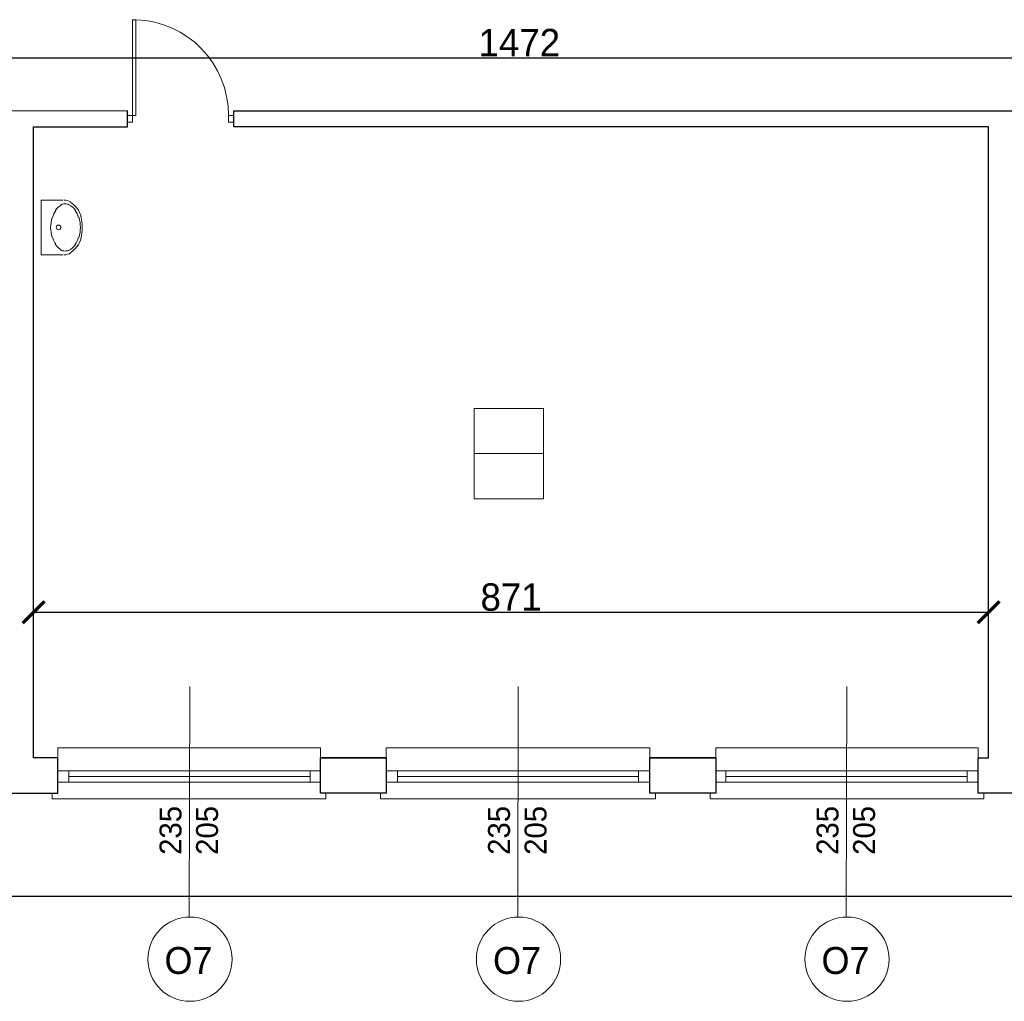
# Model space of a CAD drawing. Header units: centimetres. Extents: x -17621 to 77377, y -18613 to 66.
# Tile 157 of 173: x 50342 to 51240, y -17148 to -16253. Entities that reach past the tile are written whole.
import ezdxf

# ---------------------------------------------------------------- set-up
doc = ezdxf.new("R2010")
doc.units = ezdxf.units.CM
doc.layers.add('0-wymiarowanie rys.CAD', color=5, linetype='Continuous', lineweight=0, true_color=0x0000ff)
for name, color, linetype, lineweight in [('a_drzwi i okna', 2, 'Continuous', 0), ('a_inwentaryzacja', 141, 'Continuous', 0), ('a_wymiarowanie', 211, 'Continuous', 0), ('drzwi', 2, 'Continuous', 0), ('pomieszczenia', 191, 'Continuous', 5)]:
    doc.layers.add(name, color=color, linetype=linetype, lineweight=lineweight)
for name, color, linetype in [('PDF4_A220 ŚCIANY WEWNĘTRZNE', 7, 'Continuous'), ('PDF4_A310 STOLARKA ZEWNĘTRZNA', 7, 'Continuous'), ('PDF4_A720 MEBLE', 7, 'Continuous')]:
    doc.layers.add(name, color=color, linetype=linetype)
doc.styles.add('PDF Century Gothic', font='GOTHIC.TTF')
doc.dimstyles.new('ISO-25', dxfattribs={"dimtxt": 25, "dimasz": 20, "dimexe": 0.6, "dimexo": 0.375, "dimtad": 1, "dimdec": 0, "dimtxsty": 'PDF Century Gothic', "dimblk": 'ARCHTICK', "dimcen": 2.5, "dimadec": 1, "dimazin": 0, "dimtfac": 1, "dimtdec": 0, "dimtmove": 0, "dimatfit": 3, "dimldrblk": 'ARCHTICK', "dimfxl": 2, "dimfxlon": 1, "dimarcsym": 0})

# ---------------------------------------------------------------- blocks, each defined once
blk = doc.blocks.new('_ArchTick')
at = {"color": 0, "linetype": 'ByBlock', "const_width": 0.15}
blk.add_lwpolyline([(-0.5, -0.5), (0.5, 0.5)], dxfattribs=at)
blk = doc.blocks.new('*D263')
at = {"layer": 'a_wymiarowanie', "color": 0, "lineweight": -2, "transparency": 16777216}
for p, q in [((50061.57, -16289.22), (50061.57, -16286.62)), ((51533.57, -16289.22), (51533.57, -16286.62)), ((50061.57, -16287.22), (51533.57, -16287.22))]:
    blk.add_line(p, q, dxfattribs=at)
at = {"layer": 'Defpoints', "color": 0, "transparency": 16777216}
for p in [(51533.57, -16287.22), (50061.57, -16305.83), (51533.57, -16305.83)]:
    blk.add_point(p, dxfattribs=at)
at = {"layer": 'a_wymiarowanie', "color": 0, "lineweight": -2, "transparency": 16777216, "xscale": 20, "yscale": 20, "zscale": 20, "rotation": 180}
blk.add_blockref('_ArchTick', (50061.57, -16287.22), dxfattribs=at)
at = {"layer": 'a_wymiarowanie', "color": 0, "lineweight": -2, "transparency": 16777216, "xscale": 20, "yscale": 20, "zscale": 20}
blk.add_blockref('_ArchTick', (51533.57, -16287.22), dxfattribs=at)
at = {"layer": 'a_wymiarowanie', "color": 0, "lineweight": 0, "transparency": 16777216, "insert": (50797.57, -16273.47), "char_height": 25, "attachment_point": 5, "style": 'PDF Century Gothic'}
blk.add_mtext('1472', dxfattribs=at)
blk = doc.blocks.new('*D324')
at = {"layer": 'a_wymiarowanie', "color": 0, "lineweight": -2, "transparency": 16777216}
for p, q in [((50354.41, -16795.11), (50354.41, -16792.51)), ((50354.41, -16793.11), (51225.71, -16793.11)), ((51225.71, -16795.11), (51225.71, -16792.51))]:
    blk.add_line(p, q, dxfattribs=at)
at = {"layer": 'Defpoints', "color": 0, "transparency": 16777216}
for p in [(51225.71, -16793.11), (50354.41, -16925.95), (51225.71, -16925.95)]:
    blk.add_point(p, dxfattribs=at)
at = {"layer": 'a_wymiarowanie', "color": 0, "lineweight": -2, "transparency": 16777216, "xscale": 20, "yscale": 20, "zscale": 20, "rotation": 180}
blk.add_blockref('_ArchTick', (50354.41, -16793.11), dxfattribs=at)
at = {"layer": 'a_wymiarowanie', "color": 0, "lineweight": -2, "transparency": 16777216, "xscale": 20, "yscale": 20, "zscale": 20}
blk.add_blockref('_ArchTick', (51225.71, -16793.11), dxfattribs=at)
at = {"layer": 'a_wymiarowanie', "color": 0, "lineweight": 0, "transparency": 16777216, "insert": (50790.06, -16779.35), "char_height": 25, "attachment_point": 5, "style": 'PDF Century Gothic'}
blk.add_mtext('871', dxfattribs=at)
blk = doc.blocks.new('*D1109')
at = {"layer": '0-wymiarowanie rys.CAD', "color": 0, "linetype": 'Continuous', "lineweight": -2, "transparency": 16777216}
for p, q in [((47619.7, -17050.04), (47619.7, -17052.64)), ((52464.29, -17050.04), (52464.29, -17052.64)), ((47619.7, -17052.04), (52464.29, -17052.04))]:
    blk.add_line(p, q, dxfattribs=at)
at = {"layer": 'Defpoints', "color": 0, "linetype": 'Continuous', "transparency": 16777216}
for p in [(47619.7, -16957.28), (52464.29, -16958.12), (52464.29, -17052.04)]:
    blk.add_point(p, dxfattribs=at)
at = {"layer": '0-wymiarowanie rys.CAD', "color": 0, "linetype": 'Continuous', "lineweight": -2, "transparency": 16777216, "xscale": 20, "yscale": 20, "zscale": 20, "rotation": 180}
blk.add_blockref('_ArchTick', (47619.7, -17052.04), dxfattribs=at)
at = {"layer": '0-wymiarowanie rys.CAD', "color": 0, "linetype": 'Continuous', "lineweight": -2, "transparency": 16777216, "xscale": 20, "yscale": 20, "zscale": 20}
blk.add_blockref('_ArchTick', (52464.29, -17052.04), dxfattribs=at)
at = {"layer": '0-wymiarowanie rys.CAD', "color": 0, "linetype": 'Continuous', "transparency": 16777216, "insert": (50042, -17038.28), "char_height": 25, "attachment_point": 5, "style": 'PDF Century Gothic'}
blk.add_mtext('4845', dxfattribs=at)

msp = doc.modelspace()

# ---------------------------------------------------------------- linework, layer by layer
at = {"layer": 'a_drzwi i okna'}
for p, q in [((50496.9, -16860.87), (50496.37, -17071.05)), ((50796.61, -16860.87), (50796.09, -17071.05)), ((51096.33, -16860.87), (51095.81, -17071.05))]:
    msp.add_line(p, q, dxfattribs=at)
for centre in [(50497.13, -17109.48), (50796.85, -17109.48), (51096.57, -17109.48)]:
    msp.add_circle(centre, 38.43, dxfattribs=at)
at = {"layer": 'a_inwentaryzacja', "lineweight": 25}
for points in [[(50439.93, -16335.83), (49637.04, -16335.86), (49637.04, -16350.25), (50325.71, -16350.22), (50325.71, -16925.95), (50316.31, -16925.95), (50316.31, -16958.12), (50376.43, -16958.12), (50376.43, -16925.95), (50354.41, -16925.95), (50354.41, -16350.22), (50439.93, -16350.22)], [(51396.41, -16350.22), (51254.41, -16350.22), (51254.41, -16925.95), (51276.43, -16925.95), (51276.43, -16958.12), (51216.31, -16958.12), (51216.31, -16925.95), (51225.71, -16925.95), (51225.71, -16350.22), (50537.04, -16350.22), (50537.04, -16335.83), (51396.41, -16335.83)], [(50616.03, -16925.95), (50676.14, -16925.95), (50676.14, -16958.12), (50616.03, -16958.12)], [(50916.6, -16925.95), (50976.71, -16925.95), (50976.71, -16958.12), (50916.6, -16958.12)]]:
    msp.add_lwpolyline(points, close=True, dxfattribs=at)
for points in [[(50676.14, -16925.95), (50616.03, -16925.95)], [(50976.71, -16925.95), (50916.6, -16925.95)]]:
    msp.add_lwpolyline(points, dxfattribs=at)
at = {"layer": 'drzwi'}
msp.add_lwpolyline([(50444.78, -16339.97), (50439.93, -16339.97), (50439.93, -16346.13), (50444.78, -16346.13), (50444.78, -16339.97), (50447.7, -16339.97), (50447.7, -16252.62), (50444.78, -16252.57), (50444.78, -16339.97)], dxfattribs=at)
msp.add_lwpolyline([(50532.19, -16339.97), (50537.04, -16339.97), (50537.04, -16346.13), (50532.19, -16346.13)], close=True, dxfattribs=at)
msp.add_arc((50444.9, -16339.81), 87.29, 359.89445, 88.1637, dxfattribs=at)
at = {"layer": 'PDF4_A220 ŚCIANY WEWNĘTRZNE', "lineweight": 25}
for points in [[(50676.14, -16958.12), (50616.03, -16958.12)], [(50976.71, -16958.12), (50916.6, -16958.12)]]:
    msp.add_lwpolyline(points, dxfattribs=at)
at = {"layer": 'PDF4_A310 STOLARKA ZEWNĘTRZNA', "lineweight": 5}
for points in [[(50376.43, -16916.64), (50376.43, -16958.12), (50371.35, -16958.12), (50371.35, -16963.2), (50616.03, -16963.2), (50621.11, -16963.2), (50621.11, -16958.12), (50616.03, -16958.12), (50616.03, -16916.64)], [(50676.14, -16916.64), (50676.14, -16958.12), (50671.06, -16958.12), (50671.06, -16963.2), (50916.6, -16963.2), (50921.68, -16963.2), (50921.68, -16958.12), (50916.6, -16958.12), (50916.6, -16916.64)], [(50976.71, -16916.64), (50976.71, -16958.12), (50971.63, -16958.12), (50971.63, -16963.2), (51216.31, -16963.2), (51221.39, -16963.2), (51221.39, -16958.12), (51216.31, -16958.12), (51216.31, -16916.64)], [(50376.43, -16937.8), (50386.59, -16937.8), (50606.72, -16937.8), (50616.03, -16937.8), (50616.03, -16947.96), (50606.72, -16947.96), (50386.59, -16947.96), (50376.43, -16947.96)], [(50676.14, -16937.8), (50686.3, -16937.8), (50906.44, -16937.8), (50916.6, -16937.8), (50916.6, -16947.96), (50906.44, -16947.96), (50686.3, -16947.96), (50676.14, -16947.96)], [(50976.71, -16937.8), (50986.02, -16937.8), (51206.15, -16937.8), (51216.31, -16937.8), (51216.31, -16947.96), (51206.15, -16947.96), (50986.02, -16947.96), (50976.71, -16947.96)]]:
    msp.add_lwpolyline(points, close=True, dxfattribs=at)
for points in [[(50386.59, -16947.96), (50386.59, -16937.8)], [(50606.72, -16947.96), (50606.72, -16937.8)], [(50686.3, -16947.96), (50686.3, -16937.8)], [(50906.44, -16947.96), (50906.44, -16937.8)], [(50986.02, -16947.96), (50986.02, -16937.8)], [(51206.15, -16947.96), (51206.15, -16937.8)], [(50386.59, -16942.88), (50606.72, -16942.88)], [(50686.3, -16942.88), (50906.44, -16942.88)], [(50986.02, -16942.88), (51206.15, -16942.88)]]:
    msp.add_lwpolyline(points, dxfattribs=at)
at = {"layer": 'PDF4_A720 MEBLE', "lineweight": 0}
msp.add_lwpolyline([(50381.51, -16417.11), (50361.19, -16417.11), (50361.19, -16467.06), (50381.51, -16467.06)], dxfattribs=at)
for points in [[(50387.3, -16421.62, 0.138478), (50383.1, -16420.43, 0.138478), (50378.89, -16421.62)], [(50371.21, -16433.02, 0.068248), (50369.97, -16442.03, 0.068272), (50371.21, -16451.03)], [(50395.83, -16451.03, 0.068272), (50397.07, -16442.02, 0.068272), (50395.83, -16433.01)], [(50397.4, -16451.94, 0.068273), (50398.76, -16442.02, 0.068273), (50397.4, -16432.1)], [(50378.89, -16462.43, 0.138478), (50383.1, -16463.61, 0.138478), (50387.3, -16462.43)]]:
    msp.add_lwpolyline(points, format="xyb", dxfattribs=at)
msp.add_circle((50377.17, -16442.02), 2.12, dxfattribs=at)
for centre, radius, start, end in [((50382.25, -16428.48), 11.43, 58.47113, 90.00723), ((50378.02, -16435.25), 19.05, 34.02653, 58.47104), ((50394.1, -16439.48), 23.28, 145.99357, 164.3902), ((50387.33, -16435.25), 15.66, 121.549, 145.99359), ((50379.71, -16435.25), 15.66, 34.02635, 58.47117), ((50372.94, -16439.48), 23.28, 15.62986, 34.02643), ((50372.09, -16439.48), 26.67, 15.62978, 34.02651), ((50394.1, -16444.56), 23.28, 195.62986, 214.02643), ((50387.33, -16448.8), 15.66, 214.02635, 238.47117), ((50379.71, -16448.8), 15.66, 301.5434, 325.98822), ((50372.94, -16444.56), 23.28, 325.98814, 344.38471), ((50372.09, -16444.56), 26.67, 325.98806, 344.38479), ((50382.25, -16455.57), 11.43, 270.00734, 301.54344), ((50378.02, -16448.8), 19.05, 301.54354, 325.98804)]:
    msp.add_arc(centre, radius, start, end, dxfattribs=at)
at = {"layer": 'pomieszczenia'}
msp.add_line((50756.41, -16648.36), (50819.5, -16648.36), dxfattribs=at)
msp.add_lwpolyline([(50756.41, -16607.19), (50819.5, -16607.19), (50819.5, -16689.53), (50756.41, -16689.53)], close=True, dxfattribs=at)

# ---------------------------------------------------------------- texts
at = {"layer": 'a_drzwi i okna', "char_height": 20, "attachment_point": 1, "rotation": 90, "style": 'PDF Century Gothic'}
for insert in [(50469.31, -17014.34), (50769.03, -17014.34), (51068.75, -17014.34)]:
    msp.add_mtext_dynamic_manual_height_columns('235\\P205', width=179.8157, gutter_width=12.5, heights=[162.81], dxfattribs=dict(at, insert=insert))
at = {"layer": 'a_drzwi i okna', "char_height": 24.547, "attachment_point": 7, "style": 'PDF Century Gothic'}
for insert in [(50473.84, -17123.3), (50773.56, -17123.3), (51073.28, -17123.3)]:
    msp.add_mtext_dynamic_manual_height_columns('O7', width=220.698, gutter_width=15.34, heights=[199.83], dxfattribs=dict(at, insert=insert))

# ---------------------------------------------------------------- dimensions: what is measured, and where the dimension line sits
at = {"layer": '0-wymiarowanie rys.CAD', "linetype": 'Continuous'}
dim = msp.add_linear_dim(base=(52464.29, -17052.04), p1=(47619.7, -16957.28), p2=(52464.29, -16958.12), dimstyle='ISO-25', dxfattribs=at)
dim.commit()
dim.dimension.update_dxf_attribs({"geometry": '*D1109', "text_midpoint": (50042, -17038.28)})
at = {"layer": 'a_wymiarowanie', "lineweight": 0}
dim = msp.add_linear_dim(base=(51533.57, -16287.22), p1=(50061.57, -16305.83), p2=(51533.57, -16305.83), dimstyle='ISO-25', override={"dimtmove": 1}, dxfattribs=at)
dim.commit()
dim.dimension.update_dxf_attribs({"geometry": '*D263', "text_midpoint": (50797.57, -16273.47)})
dim = msp.add_linear_dim(base=(51225.71, -16793.11), p1=(50354.41, -16925.95), p2=(51225.71, -16925.95), dimstyle='ISO-25', dxfattribs=at)
dim.commit()
dim.dimension.update_dxf_attribs({"geometry": '*D324', "text_midpoint": (50790.06, -16779.35)})

doc.saveas('drawing.dxf')
